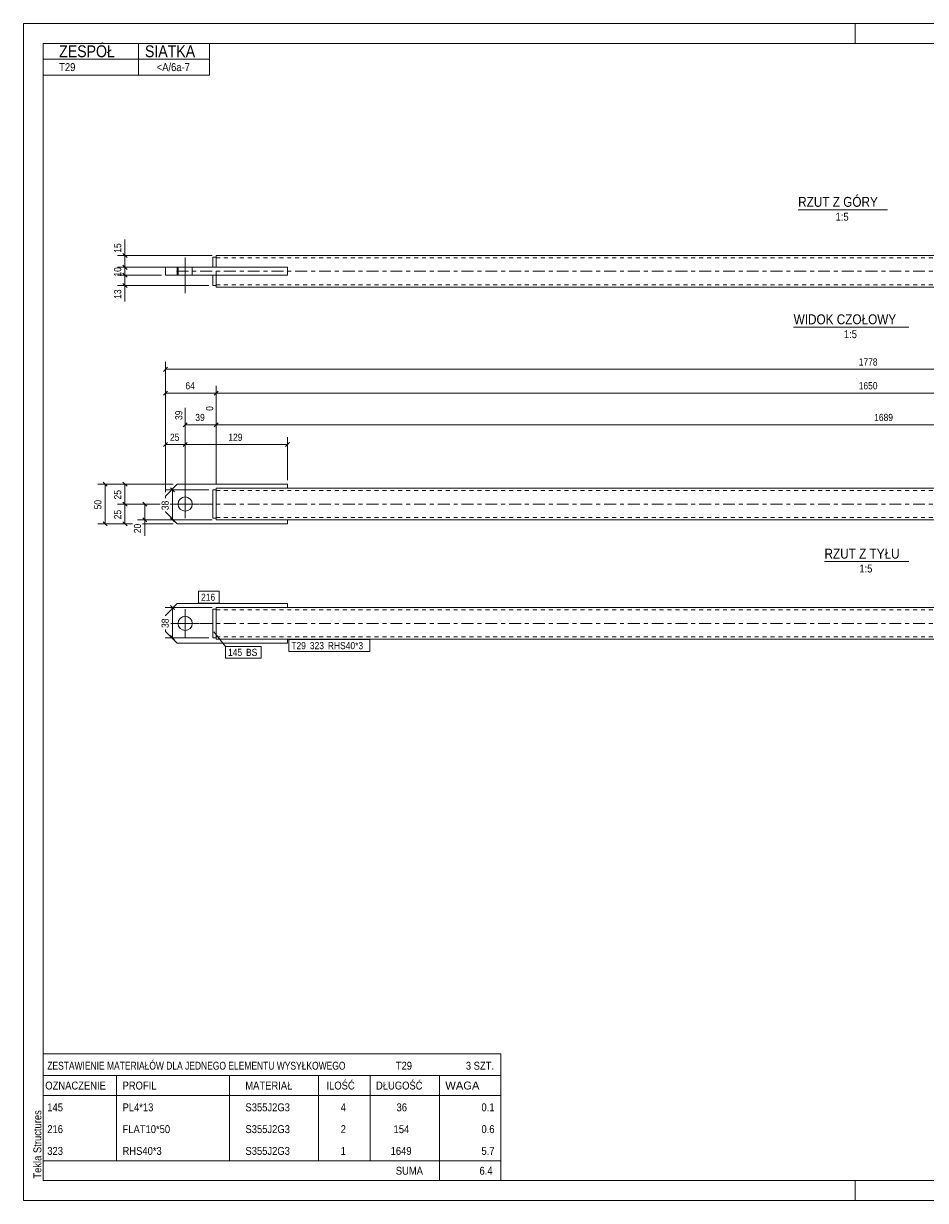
# Model space of a CAD drawing. Header units: millimetres. Extents: x 0 to 420, y 0 to 297.
# Tile 1 of 2: x 0 to 228, y 0 to 297. Entities that reach past the tile are written whole.
import ezdxf

# ---------------------------------------------------------------- set-up
doc = ezdxf.new("R2010")
doc.units = ezdxf.units.MM
for name, pattern in [('XKITLINE00', [0]), ('XKITLINE01', [4, 1, -1, 1, -1]), ('XKITLINE03', [6, 3, -1, 1, -1])]:
    doc.linetypes.add(name, pattern=pattern)
for name, color, linetype, lineweight in [('Arkusz rysunku', 3, 'Continuous', 0), ('Element', 2, 'Continuous', 0), ('Inny typ obiektu', 7, 'Continuous', 0), ('Wymiar', 4, 'Continuous', 0), ('Znak elementu', 2, 'Continuous', 0), ('Śruba', 3, 'Continuous', 0)]:
    doc.layers.add(name, color=color, linetype=linetype, lineweight=lineweight)
doc.styles.add('ARIAL', font='ARIAL.TTF')

msp = doc.modelspace()

# ---------------------------------------------------------------- linework, layer by layer
at = {"layer": 'Arkusz rysunku', "linetype": 'XKITLINE00', "lineweight": 0}
for p, q in [((420, 297), (0, 297)), ((0, 297), (0, 0)), ((0, 292), (0, 297)), ((5, 297), (0, 297)), ((210, 292), (210, 297)), ((415, 292), (5, 292)), ((5, 292), (5, 5)), ((0, 0), (0, 5)), ((5, 5), (415, 5)), ((210, 0), (210, 5)), ((0, 0), (420, 0))]:
    msp.add_line(p, q, dxfattribs=at)
at = {"layer": 'Element', "linetype": 'XKITLINE00', "lineweight": 0}
for p, q in [((48.62, 238.08), (47.82, 238.08)), ((47.82, 238.08), (47.82, 235.48)), ((48.62, 238.48), (48.62, 237.28)), ((48.62, 238.48), (378.49, 238.48)), ((66.62, 235.48), (35.82, 235.48)), ((35.82, 233.48), (35.82, 235.48)), ((38.82, 233.48), (38.82, 235.48)), ((48.62, 237.28), (48.62, 235.48)), ((66.62, 235.48), (66.62, 233.48)), ((66.62, 233.48), (35.82, 233.48)), ((47.82, 230.88), (47.82, 233.48)), ((48.62, 230.48), (48.62, 233.48)), ((48.62, 230.88), (47.82, 230.88)), ((48.62, 230.48), (378.49, 230.48)), ((35.82, 177.74), (38.82, 180.74)), ((38.82, 180.74), (66.62, 180.74)), ((47.82, 172.14), (47.82, 179.34)), ((47.82, 179.34), (48.62, 179.34)), ((48.62, 172.48), (48.62, 179.74)), ((48.62, 179.74), (378.49, 179.74)), ((66.62, 180.74), (66.62, 179.74)), ((35.82, 177.74), (35.82, 177.23)), ((35.82, 173.84), (35.82, 173.74)), ((35.82, 173.74), (38.82, 170.74)), ((48.62, 171.83), (48.62, 172.48)), ((66.62, 170.74), (38.82, 170.74)), ((48.62, 172.14), (47.82, 172.14)), ((48.62, 171.74), (48.62, 171.83)), ((48.62, 171.74), (378.49, 171.74)), ((66.62, 171.74), (66.62, 170.74)), ((35.82, 147.62), (38.82, 150.62)), ((38.82, 150.62), (66.62, 150.62)), ((47.82, 142.02), (47.82, 149.22)), ((47.82, 149.22), (48.62, 149.22)), ((48.62, 149.62), (48.62, 148.42)), ((48.62, 149.62), (378.49, 149.62)), ((66.62, 149.62), (66.62, 150.62)), ((35.82, 147.62), (35.82, 147.51)), ((48.62, 142.36), (48.62, 148.42)), ((35.82, 144.12), (35.82, 143.62)), ((35.82, 143.62), (38.82, 140.62)), ((38.82, 140.62), (66.62, 140.62)), ((48.62, 142.02), (47.82, 142.02)), ((48.62, 141.71), (48.62, 142.36)), ((48.62, 141.62), (48.62, 141.71)), ((48.62, 141.62), (378.49, 141.62)), ((66.62, 140.62), (66.62, 141.62))]:
    msp.add_line(p, q, dxfattribs=at)
at = {"layer": 'Element', "linetype": 'XKITLINE01', "lineweight": 0}
for p, q in [((48.62, 238.08), (48.62, 235.48)), ((48.62, 237.88), (378.49, 237.88)), ((48.62, 235.48), (47.82, 235.48)), ((48.62, 233.48), (48.62, 235.48)), ((48.62, 233.48), (48.62, 235.48)), ((48.62, 233.48), (47.82, 233.48)), ((48.62, 230.88), (48.62, 233.48)), ((48.62, 231.13), (48.62, 231.22)), ((48.62, 231.22), (48.62, 231.13)), ((48.62, 231.13), (48.62, 231.08)), ((48.62, 231.08), (48.62, 231.13)), ((48.62, 231.08), (378.49, 231.08)), ((48.62, 179.34), (47.82, 179.34)), ((47.82, 172.14), (47.82, 179.34)), ((66.62, 179.74), (48.62, 179.74)), ((48.62, 179.74), (48.62, 171.74)), ((48.62, 179.34), (48.62, 172.14)), ((48.62, 172.14), (48.62, 179.34)), ((48.62, 179.14), (378.49, 179.14)), ((48.62, 172.09), (48.62, 172.94)), ((48.62, 172.52), (48.62, 172.71)), ((48.62, 172.39), (48.62, 172.52)), ((48.62, 172.34), (48.62, 172.39)), ((48.62, 172.34), (378.49, 172.34)), ((48.62, 172.14), (47.82, 172.14)), ((48.62, 171.74), (48.62, 171.74)), ((48.62, 171.74), (66.62, 171.74)), ((48.62, 149.22), (47.82, 149.22)), ((47.82, 149.22), (47.82, 142.02)), ((48.62, 141.62), (48.62, 149.62)), ((48.62, 149.62), (66.62, 149.62)), ((48.62, 149.22), (48.62, 142.02)), ((48.62, 149.22), (48.62, 142.02)), ((48.62, 149.02), (378.49, 149.02)), ((48.62, 149.02), (48.62, 148.97)), ((48.62, 148.97), (48.62, 148.84)), ((48.62, 148.84), (48.62, 148.65)), ((48.62, 142.02), (47.82, 142.02)), ((48.62, 142.27), (48.62, 142.36)), ((48.62, 142.36), (48.62, 142.27)), ((48.62, 142.36), (48.62, 141.97)), ((48.62, 142.27), (48.62, 142.22)), ((48.62, 142.22), (48.62, 142.27)), ((48.62, 142.22), (378.49, 142.22)), ((48.62, 141.62), (48.62, 141.62)), ((66.62, 141.62), (48.62, 141.62))]:
    msp.add_line(p, q, dxfattribs=at)
at = {"layer": 'Element', "linetype": 'XKITLINE03', "lineweight": 0}
for p, q in [((38.62, 234.48), (345.37, 234.48)), ((38.62, 175.74), (386.37, 175.74)), ((38.62, 145.62), (386.37, 145.62))]:
    msp.add_line(p, q, dxfattribs=at)
at = {"layer": 'Inny typ obiektu', "linetype": 'XKITLINE00', "lineweight": 0}
for p, q in [((5, 292), (47, 292)), ((5, 292), (5, 288)), ((29, 288), (29, 292)), ((47, 288), (47, 292)), ((5, 288), (47, 288)), ((5, 288), (5, 284)), ((29, 288), (29, 284)), ((47, 288), (47, 284)), ((5, 284), (47, 284)), ((195.6, 250), (218.19, 250)), ((194.46, 220.36), (223.53, 220.36)), ((202.25, 161.22), (223.54, 161.22)), ((5, 37), (5, 31.5)), ((5, 37), (120.5, 37)), ((120.5, 37), (120.5, 31.5)), ((5, 31.5), (5, 26.5)), ((5, 31.5), (120.5, 31.5)), ((23.5, 31.5), (23.5, 26.5)), ((52, 26.5), (52, 31.5)), ((74.5, 31.5), (74.5, 26.5)), ((87.5, 31.5), (87.5, 26.5)), ((105, 31.5), (105, 26.5)), ((120.5, 31.5), (120.5, 26.5)), ((5, 26.5), (120.5, 26.5)), ((5, 26.5), (5, 21)), ((23.5, 26.5), (23.5, 21)), ((52, 21), (52, 26.5)), ((74.5, 26.5), (74.5, 21)), ((87.5, 26.5), (87.5, 21)), ((105, 26.5), (105, 21)), ((120.5, 26.5), (120.5, 21)), ((5, 21), (5, 15.5)), ((23.5, 21), (23.5, 15.5)), ((52, 15.5), (52, 21)), ((74.5, 21), (74.5, 15.5)), ((87.5, 21), (87.5, 15.5)), ((105, 21), (105, 15.5)), ((120.5, 21), (120.5, 15.5)), ((5, 15.5), (5, 10)), ((23.5, 15.5), (23.5, 10)), ((52, 10), (52, 15.5)), ((74.5, 15.5), (74.5, 10)), ((87.5, 15.5), (87.5, 10)), ((105, 15.5), (105, 10)), ((120.5, 15.5), (120.5, 10)), ((5, 10), (5, 5)), ((5, 10), (120.5, 10)), ((105, 10), (105, 5)), ((120.5, 10), (120.5, 5)), ((5, 5), (120.5, 5))]:
    msp.add_line(p, q, dxfattribs=at)
at = {"layer": 'Wymiar', "linetype": 'XKITLINE00', "lineweight": 0}
for p, q in [((25.62, 238.48), (25.62, 242.5)), ((25.62, 238.48), (25.62, 242.5)), ((47.62, 238.48), (23.76, 238.48)), ((25.11, 238.99), (26.13, 237.97)), ((25.62, 235.48), (25.62, 238.48)), ((46.82, 235.48), (23.76, 235.48)), ((46.82, 235.48), (25.02, 235.48)), ((25.11, 235.99), (26.13, 234.97)), ((25.11, 235.99), (26.13, 234.97)), ((25.62, 233.48), (25.62, 235.48)), ((34.82, 233.48), (23.76, 233.48)), ((34.82, 233.48), (25.02, 233.48)), ((25.11, 233.99), (26.13, 232.97)), ((25.11, 233.99), (26.13, 232.97)), ((25.62, 230.88), (25.62, 233.48)), ((46.82, 230.88), (23.76, 230.88)), ((25.11, 231.39), (26.13, 230.37)), ((25.62, 230.88), (25.62, 226.86)), ((25.62, 230.88), (25.62, 226.86)), ((35.82, 178.74), (35.82, 211.6)), ((36.33, 210.25), (35.31, 209.23)), ((35.82, 209.74), (391.29, 209.74)), ((35.82, 178.74), (35.82, 205.6)), ((48.62, 180.74), (48.62, 205.6)), ((48.62, 180.74), (48.62, 205.6)), ((36.33, 204.25), (35.31, 203.23)), ((35.82, 203.74), (48.62, 203.74)), ((49.13, 204.25), (48.11, 203.23)), ((49.13, 204.25), (48.11, 203.23)), ((48.62, 203.74), (378.49, 203.74)), ((40.82, 176.74), (40.82, 200.03)), ((48.62, 180.74), (48.62, 200.59)), ((48.62, 180.74), (48.62, 200.59)), ((41.33, 196.25), (40.31, 195.23)), ((49.13, 196.25), (48.11, 195.23)), ((49.13, 196.25), (48.11, 195.23)), ((40.82, 195.74), (48.62, 195.74)), ((48.62, 195.74), (386.29, 195.74)), ((36.33, 191.25), (35.31, 190.23)), ((35.82, 178.74), (35.82, 192.6)), ((35.82, 190.74), (40.82, 190.74)), ((41.33, 191.25), (40.31, 190.23)), ((41.33, 191.25), (40.31, 190.23)), ((40.82, 176.74), (40.82, 192.6)), ((40.82, 176.74), (40.82, 192.6)), ((40.82, 190.74), (66.62, 190.74)), ((67.13, 191.25), (66.11, 190.23)), ((66.62, 181.74), (66.62, 192.6)), ((20.11, 181.25), (21.13, 180.23)), ((25.11, 181.25), (26.13, 180.23)), ((34.82, 180.74), (18.76, 180.74)), ((20.62, 170.74), (20.62, 180.74)), ((37.82, 180.74), (23.76, 180.74)), ((25.62, 175.74), (25.62, 180.74)), ((46.82, 179.34), (35.76, 179.34)), ((37.11, 179.85), (38.13, 178.83)), ((37.62, 171.74), (37.62, 179.34)), ((34.5, 175.74), (23.76, 175.74)), ((34.5, 175.74), (23.76, 175.74)), ((25.11, 176.25), (26.13, 175.23)), ((25.11, 176.25), (26.13, 175.23)), ((25.62, 170.74), (25.62, 175.74)), ((34.5, 175.74), (28.76, 175.74)), ((30.11, 176.25), (31.13, 175.23)), ((30.62, 171.74), (30.62, 175.74)), ((39.82, 175.74), (37.02, 175.74)), ((39.82, 175.74), (37.02, 175.74)), ((39.82, 175.74), (37.02, 175.74)), ((27.5, 170.74), (18.76, 170.74)), ((20.11, 171.25), (21.13, 170.23)), ((27.5, 170.74), (23.76, 170.74)), ((25.11, 171.25), (26.13, 170.23)), ((47.62, 171.74), (28.76, 171.74)), ((34.82, 170.74), (30.02, 170.74)), ((37.82, 170.74), (30.02, 170.74)), ((30.11, 172.25), (31.13, 171.23)), ((30.62, 171.74), (30.62, 167.72)), ((30.62, 171.74), (30.62, 167.72)), ((47.62, 171.74), (35.76, 171.74)), ((37.11, 172.25), (38.13, 171.23)), ((47.62, 149.62), (35.76, 149.62)), ((37.11, 150.13), (38.13, 149.11)), ((37.62, 142.02), (37.62, 149.62)), ((46.82, 142.02), (35.76, 142.02)), ((37.11, 142.53), (38.13, 141.51))]:
    msp.add_line(p, q, dxfattribs=at)
at = {"layer": 'Znak elementu', "linetype": 'XKITLINE00', "lineweight": 0}
for p, q in [((44.22, 153.72), (49.43, 153.72)), ((44.22, 150.72), (44.22, 153.72)), ((49.43, 150.72), (49.43, 153.72)), ((44.22, 150.72), (49.43, 150.72)), ((48.04, 143.52), (51.04, 139.82)), ((51.04, 139.82), (59.99, 139.82)), ((51.04, 136.82), (51.04, 139.82)), ((59.99, 136.82), (59.99, 139.82)), ((67.02, 141.52), (87.45, 141.52)), ((67.02, 138.52), (67.02, 141.52)), ((87.45, 138.52), (87.45, 141.52)), ((51.04, 136.82), (59.99, 136.82)), ((67.02, 138.52), (87.45, 138.52))]:
    msp.add_line(p, q, dxfattribs=at)
at = {"layer": 'Śruba', "linetype": 'XKITLINE00', "lineweight": 0}
for p, q in [((40.82, 237.98), (40.82, 228.98)), ((39.02, 235.48), (39.02, 233.48)), ((42.62, 235.48), (42.62, 233.48)), ((40.82, 172.14), (40.82, 179.34)), ((44.42, 175.74), (37.22, 175.74)), ((40.82, 149.22), (40.82, 142.02)), ((44.42, 145.62), (37.22, 145.62))]:
    msp.add_line(p, q, dxfattribs=at)
for centre in [(40.82, 175.74), (40.82, 145.62)]:
    msp.add_circle(centre, 1.8, dxfattribs=at)

# ---------------------------------------------------------------- texts
at = {"layer": 'Arkusz rysunku', "style": 'ARIAL', "width": 0.85}
msp.add_text('Tekla Structures', height=2, rotation=90, dxfattribs=at).set_placement((4.5, 5.5))
at = {"layer": 'Inny typ obiektu', "style": 'ARIAL'}
for s, height, width, p in [('ZESPÓŁ', 3, 0.85, (9, 288.5)), ('SIATKA', 3, 0.85, (30.66, 288.5)), ('T29', 2, 0.85, (9, 285)), ('<A/6a-7', 2, 0.85, (33.63, 285)), ('RZUT Z GÓRY', 2.5, 0.85, (195.6, 250.75)), ('1:5', 2, 0.85, (205.04, 247.25)), ('WIDOK CZOŁOWY', 2.5, 0.85, (194.46, 221.11)), ('1:5', 2, 0.85, (207.14, 217.61)), ('RZUT Z TYŁU', 2.5, 0.85, (202.25, 161.97)), ('1:5', 2, 0.85, (211.04, 158.47)), ('ZESTAWIENIE MATERIAŁÓW DLA JEDNEGO ELEMENTU WYSYŁKOWEGO', 2, 0.765, (6, 33)), ('T29', 2, 0.85, (94, 33)), ('3', 2, 0.85, (111.69, 33)), (' SZT.', 2, 0.85, (113, 33)), ('OZNACZENIE', 2, 0.85, (5.5, 28)), ('PROFIL', 2, 0.85, (25, 28)), ('MATERIAŁ', 2, 0.85, (56, 28)), ('ILOŚĆ', 2, 0.85, (76.5, 28)), ('DŁUGOŚĆ', 2, 0.85, (89, 28)), ('WAGA', 2, 1.008832, (106.5, 28)), ('145', 2, 0.85, (6, 22.5)), ('PL4*13', 2, 0.85, (25, 22.5)), ('S355J2G3', 2, 0.85, (56.04, 22.5)), ('4', 2, 0.85, (80.09, 22.5)), ('36', 2, 0.85, (94.19, 22.5)), ('0.1', 2, 0.85, (115.63, 22.5)), ('216', 2, 0.85, (6, 17)), ('FLAT10*50', 2, 0.85, (25, 17)), ('S355J2G3', 2, 0.85, (56.04, 17)), ('2', 2, 0.85, (80.09, 17)), ('154', 2, 0.85, (93.44, 17)), ('0.6', 2, 0.85, (115.63, 17)), ('323', 2, 0.85, (6, 11.5)), ('RHS40*3', 2, 0.85, (25, 11.5)), ('S355J2G3', 2, 0.85, (56.04, 11.5)), ('1', 2, 0.85, (80.09, 11.5)), ('1649', 2, 0.85, (92.7, 11.5)), ('5.7', 2, 0.85, (115.63, 11.5)), ('SUMA', 2, 0.85, (94, 6.5)), ('6.4', 2, 0.85, (115.13, 6.5))]:
    msp.add_text(s, height=height, dxfattribs=dict(at, width=width)).set_placement(p)
at = {"layer": 'Wymiar', "style": 'ARIAL', "width": 0.85}
for s, p in [('15', (24.66, 239.15)), ('10', (24.66, 233.14)), ('13', (24.66, 227.53)), ('39', (40.1, 196.96)), ('0', (47.9, 199.26)), ('25', (24.66, 176.9)), ('50', (19.66, 174.4)), ('38', (36.66, 174.2)), ('25', (24.66, 171.9)), ('20', (29.66, 168.39)), ('38', (36.66, 144.48))]:
    msp.add_text(s, height=1.8, rotation=90.0002, dxfattribs=at).set_placement(p)
for s, p in [('1778', (210.89, 210.7)), ('64', (40.88, 204.7)), ('1650', (210.89, 204.7)), ('39', (43.38, 196.7)), ('1689', (214.79, 196.7)), ('25', (36.98, 191.7)), ('129', (51.72, 191.7))]:
    msp.add_text(s, height=1.8, dxfattribs=at).set_placement(p)
at = {"layer": 'Znak elementu', "style": 'ARIAL', "width": 0.85}
for s, p in [('216', (44.82, 151.32)), ('T29', (67.62, 139.12)), ('323', (72.3, 139.12)), ('RHS40*3', (76.84, 139.12)), ('145', (51.64, 137.42)), ('BS', (56.18, 137.42))]:
    msp.add_text(s, height=1.8, dxfattribs=at).set_placement(p)

doc.saveas('drawing.dxf')
